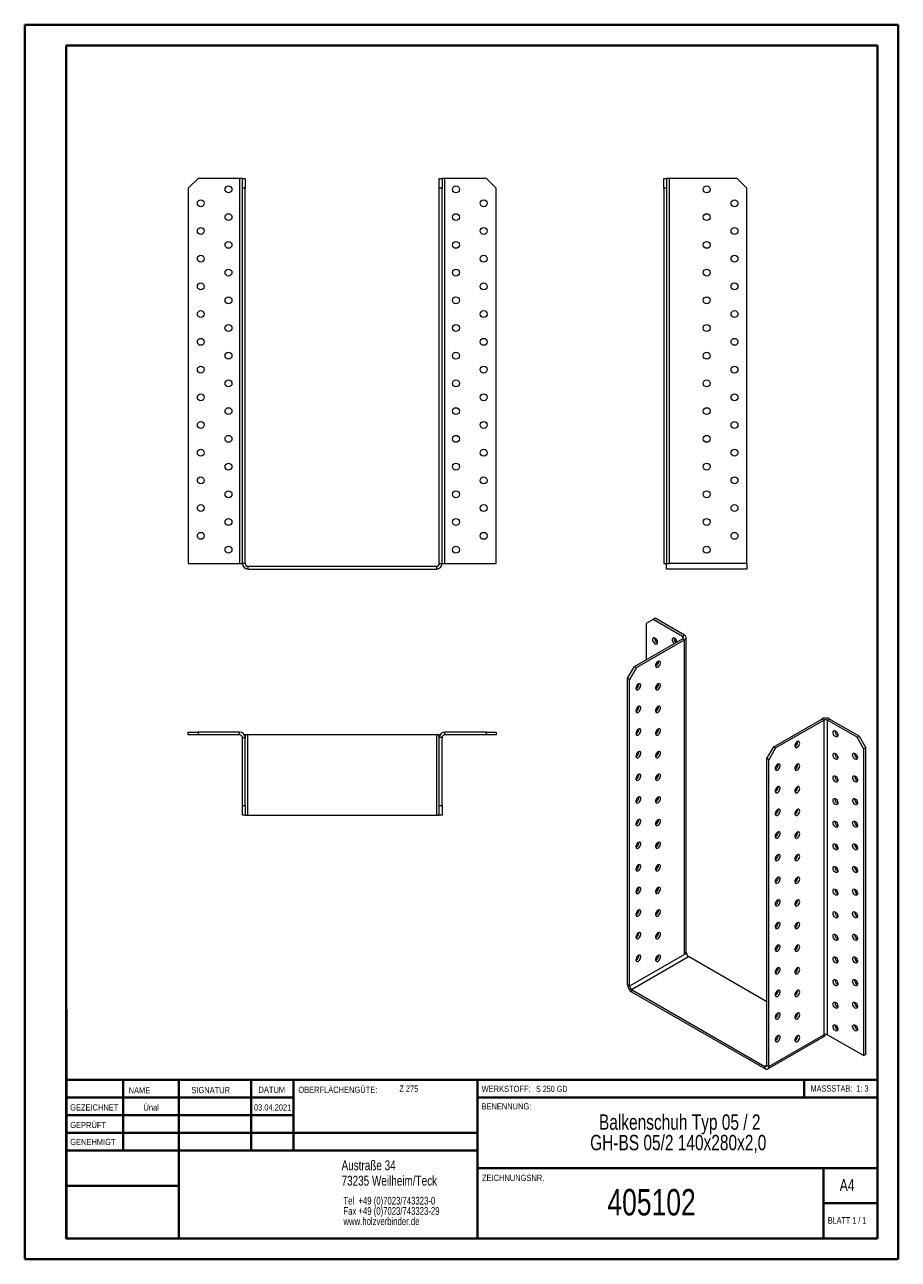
# Model space of a CAD drawing. Header units: millimetres. Extents: x 0 to 210, y 0 to 297.
import ezdxf

# ---------------------------------------------------------------- set-up
doc = ezdxf.new("R2010")
doc.units = ezdxf.units.MM
doc.styles.add('SLDTEXTSTYLE0', font='TXT', dxfattribs={"width": 0.75})
doc.styles.add('SLDTEXTSTYLE1', font='TXT', dxfattribs={"width": 0.681818})
doc.styles.add('SLDTEXTSTYLE2', font='TXT', dxfattribs={"width": 0.7})
doc.styles.add('SLDTEXTSTYLE3', font='TXT', dxfattribs={"width": 0.6875})

# ---------------------------------------------------------------- blocks, each defined once
blk = doc.blocks.new('SW_NOTE_0')
at = {"color": 0, "linetype": 'Continuous', "lineweight": 0, "char_height": 1.8521, "attachment_point": 1, "style": 'SLDTEXTSTYLE0'}
for s, insert in [('Tel  +49 (0)7023/743323-0', (0, 2.39)), ('Fax +49 (0)7023/743323-29', (0, -0.08)), ('www.holzverbinder.de', (0, -2.55))]:
    blk.add_mtext(s, dxfattribs=dict(at, insert=insert))
blk = doc.blocks.new('SW_NOTE_1')
at = {"color": 0, "linetype": 'Continuous', "lineweight": 0, "char_height": 3.7042, "attachment_point": 2, "style": 'SLDTEXTSTYLE0'}
for s, insert in [('Balkenschuh Typ 05 / 2', (26.74, 4.77)), ('GH-BS 05/2 140x280x2,0', (26.38, -0.16))]:
    blk.add_mtext(s, dxfattribs=dict(at, insert=insert))

msp = doc.modelspace()

# ---------------------------------------------------------------- linework, layer by layer
at = {"color": 7, "linetype": 'Continuous', "lineweight": 40}
for p, q in [((0.08, 0.21), (0.08, 297.21)), ((0.08, 297.21), (210.08, 297.21)), ((210.08, 0.21), (210.08, 297.21)), ((210.08, 292.21), (210.08, 297.21)), ((10.08, 292.21), (205.08, 292.21)), ((10.08, 5.21), (10.08, 292.21)), ((205.08, 5.21), (205.08, 292.21)), ((10.11, 60.37), (10.11, 5.12)), ((205.08, 43.37), (10.11, 43.37)), ((23.71, 43.37), (23.71, 26.37)), ((37.1, 43.37), (37.1, 5.12)), ((54.51, 43.37), (54.51, 26.37)), ((64.71, 26.37), (64.71, 43.37)), ((108.91, 43.37), (108.91, 5.12)), ((187.47, 39.12), (187.47, 43.37)), ((64.71, 39.1), (10.11, 39.1)), ((205.08, 39.12), (108.91, 39.12)), ((64.71, 34.87), (10.11, 34.87)), ((108.91, 30.62), (10.11, 30.62)), ((108.91, 26.37), (10.11, 26.37)), ((108.91, 22.12), (205.08, 22.12)), ((192.08, 5.21), (192.08, 22.21)), ((37.1, 17.87), (10.11, 17.87)), ((10.11, 13.71), (10.08, 13.71)), ((205.08, 13.71), (192.08, 13.71)), ((10.11, 9.46), (10.08, 9.46)), ((10.08, 5.21), (205.08, 5.21)), ((205.08, 5.21), (180.99, 5.21)), ((0.08, 0.21), (210.08, 0.21))]:
    msp.add_line(p, q, dxfattribs=at)
at = {"color": 7, "linetype": 'Continuous', "lineweight": 15}
for p, q in [((41.74, 260.25), (39.41, 257.92)), ((51.74, 260.25), (41.74, 260.25)), ((51.74, 260.25), (51.74, 167.59)), ((52.41, 260.25), (51.74, 260.25)), ((52.41, 260.25), (53.07, 260.25)), ((52.41, 257.92), (52.41, 260.25)), ((53.07, 260.25), (53.07, 257.92)), ((99.74, 260.25), (100.41, 260.25)), ((99.74, 257.92), (99.74, 260.25)), ((100.41, 260.25), (100.41, 257.92)), ((101.07, 260.25), (100.41, 260.25)), ((101.07, 167.59), (101.07, 260.25)), ((111.07, 260.25), (101.07, 260.25)), ((113.41, 257.92), (111.07, 260.25)), ((153.71, 260.25), (154.37, 260.25)), ((153.71, 257.92), (153.71, 260.25)), ((154.37, 260.25), (154.37, 257.92)), ((155.04, 260.25), (154.37, 260.25)), ((155.04, 167.59), (155.04, 260.25)), ((171.37, 260.25), (155.04, 260.25)), ((173.71, 257.92), (171.37, 260.25)), ((39.41, 257.92), (39.41, 167.59)), ((52.41, 167.59), (52.41, 257.92)), ((53.07, 257.92), (52.41, 257.92)), ((53.07, 167.59), (53.07, 257.92)), ((100.41, 257.92), (99.74, 257.92)), ((99.74, 167.59), (99.74, 257.92)), ((100.41, 167.59), (100.41, 257.92)), ((113.41, 167.59), (113.41, 257.92)), ((154.37, 257.92), (153.71, 257.92)), ((153.71, 257.92), (153.71, 167.59)), ((154.37, 257.92), (154.37, 167.59)), ((173.71, 167.59), (173.71, 257.92)), ((39.41, 167.59), (51.74, 167.59)), ((51.74, 167.59), (52.41, 167.59)), ((53.07, 167.59), (52.41, 167.59)), ((53.74, 166.92), (53.74, 166.25)), ((53.74, 166.92), (99.07, 166.92)), ((99.07, 166.92), (99.07, 166.25)), ((99.74, 167.59), (100.41, 167.59)), ((100.41, 167.59), (101.07, 167.59)), ((101.07, 167.59), (113.41, 167.59)), ((153.71, 167.59), (154.37, 167.59)), ((154.37, 167.59), (155.04, 167.59)), ((154.37, 166.25), (154.37, 167.59)), ((173.71, 167.59), (155.04, 167.59)), ((173.71, 167.59), (173.71, 166.25)), ((53.74, 166.25), (99.07, 166.25)), ((173.71, 166.25), (154.37, 166.25)), ((151.14, 154.13), (149.49, 153.18)), ((149.49, 153.18), (149.49, 144.47)), ((151.61, 154.41), (151.14, 154.13)), ((158.21, 150.05), (151.14, 154.13)), ((158.68, 150.32), (151.61, 154.41)), ((146.66, 142.84), (158.21, 149.51)), ((147.13, 142.57), (158.68, 149.23)), ((158.21, 150.05), (158.68, 150.32)), ((158.21, 150.05), (158.21, 149.51)), ((158.21, 149.51), (158.68, 149.23)), ((158.68, 73.57), (158.68, 149.23)), ((159.07, 74.11), (159.07, 149.78)), ((145.01, 139.98), (146.66, 142.84)), ((147.13, 142.57), (145.48, 139.71)), ((146.66, 142.84), (147.13, 142.57)), ((145.48, 139.71), (145.01, 139.98)), ((145.01, 66.22), (145.01, 139.98)), ((145.48, 65.95), (145.48, 139.71)), ((180.13, 123.52), (191.68, 130.19)), ((180.6, 123.25), (192.15, 129.91)), ((192.15, 129.91), (191.68, 130.19)), ((192.15, 129.91), (192.15, 54.25)), ((193.09, 129.91), (193.57, 130.19)), ((193.09, 54.25), (193.09, 129.91)), ((200.17, 125.83), (193.09, 129.91)), ((200.64, 126.1), (193.57, 130.19)), ((39.41, 126.37), (39.41, 127.04)), ((39.41, 127.04), (41.74, 127.04)), ((41.74, 126.37), (39.41, 126.37)), ((41.74, 127.04), (41.74, 126.37)), ((51.74, 127.04), (41.74, 127.04)), ((51.74, 126.37), (41.74, 126.37)), ((51.74, 126.37), (51.74, 127.04)), ((52.41, 125.71), (53.07, 125.71)), ((52.41, 109.37), (52.41, 125.71)), ((53.07, 126.37), (52.89, 126.37)), ((53.07, 126.37), (53.07, 125.71)), ((53.74, 126.37), (53.07, 126.37)), ((53.07, 109.37), (53.07, 125.71)), ((53.74, 107.04), (53.74, 126.37)), ((99.07, 126.37), (53.74, 126.37)), ((99.74, 126.37), (99.07, 126.37)), ((99.07, 126.37), (99.07, 107.04)), ((99.74, 126.37), (99.92, 126.37)), ((99.74, 125.71), (99.74, 126.37)), ((100.41, 125.71), (99.74, 125.71)), ((99.74, 109.37), (99.74, 125.71)), ((100.41, 109.37), (100.41, 125.71)), ((101.07, 126.37), (101.07, 127.04)), ((111.07, 127.04), (101.07, 127.04)), ((111.07, 126.37), (101.07, 126.37)), ((111.07, 126.37), (111.07, 127.04)), ((111.07, 127.04), (113.41, 127.04)), ((113.41, 126.37), (111.07, 126.37)), ((113.41, 127.04), (113.41, 126.37)), ((194.86, 127.26), (194.87, 127.38)), ((200.17, 125.83), (200.64, 126.1)), ((201.82, 122.97), (200.17, 125.83)), ((200.64, 126.1), (202.29, 123.25)), ((178.48, 120.66), (180.13, 123.52)), ((180.6, 123.25), (178.95, 120.39)), ((180.13, 123.52), (180.6, 123.25)), ((194.86, 121.82), (194.87, 121.93)), ((199.58, 121.82), (199.59, 121.94)), ((202.29, 123.25), (201.82, 122.97)), ((201.82, 49.21), (201.82, 122.97)), ((202.29, 49.48), (202.29, 123.25)), ((178.95, 120.39), (178.48, 120.66)), ((178.48, 46.9), (178.48, 120.66)), ((178.95, 46.63), (178.95, 120.39)), ((194.86, 116.37), (194.87, 116.49)), ((199.58, 116.37), (199.59, 116.49)), ((194.86, 110.93), (194.87, 111.05)), ((199.58, 110.93), (199.59, 111.05)), ((52.41, 109.37), (53.07, 109.37)), ((52.41, 107.04), (52.41, 109.37)), ((53.07, 107.04), (52.41, 107.04)), ((53.07, 109.37), (53.07, 107.04)), ((53.07, 107.04), (53.74, 107.04)), ((53.74, 107.04), (99.07, 107.04)), ((99.07, 107.04), (99.74, 107.04)), ((99.74, 109.37), (100.41, 109.37)), ((99.74, 107.04), (99.74, 109.37)), ((100.41, 107.04), (99.74, 107.04)), ((100.41, 109.37), (100.41, 107.04)), ((194.86, 105.48), (194.87, 105.6)), ((199.58, 105.49), (199.59, 105.6)), ((194.86, 100.04), (194.87, 100.16)), ((199.58, 100.04), (199.59, 100.16)), ((194.86, 94.6), (194.87, 94.72)), ((199.58, 94.6), (199.59, 94.72)), ((194.86, 89.15), (194.87, 89.27)), ((199.58, 89.15), (199.59, 89.27)), ((194.86, 83.71), (194.87, 83.83)), ((199.58, 83.71), (199.59, 83.83)), ((151.8, 78.09), (152.13, 77.9)), ((194.86, 78.27), (194.87, 78.39)), ((199.58, 78.27), (199.59, 78.39)), ((158.68, 73.57), (145.48, 65.95)), ((145.95, 65.13), (159.63, 73.02)), ((159.15, 73.84), (158.68, 73.57)), ((159.15, 73.84), (159.03, 73.91)), ((178.48, 62.14), (159.63, 73.02)), ((194.86, 72.82), (194.87, 72.94)), ((199.58, 72.82), (199.59, 72.94)), ((145.48, 65.95), (145.01, 66.22)), ((194.86, 67.38), (194.87, 67.5)), ((199.58, 67.38), (199.59, 67.5)), ((145.95, 65.13), (178.01, 46.63)), ((145.95, 65.13), (145.95, 64.59)), ((145.95, 64.59), (178.01, 46.08)), ((194.86, 61.94), (194.87, 62.06)), ((199.58, 61.94), (199.59, 62.06)), ((194.86, 56.49), (194.87, 56.61)), ((199.58, 56.49), (199.59, 56.61)), ((178.68, 46.02), (192.35, 53.91)), ((178.95, 46.63), (192.15, 54.25)), ((193.09, 54.25), (201.82, 49.21)), ((202.29, 49.48), (201.82, 49.21)), ((178.48, 46.9), (178.01, 46.63)), ((178.01, 46.63), (178.01, 46.08)), ((178.48, 46.9), (178.95, 46.63))]:
    msp.add_line(p, q, dxfattribs=at)
at = {"color": 7, "linetype": 'Continuous', "lineweight": 0}
for p, q in [((64.71, 39.12), (10.11, 39.12)), ((23.71, 5.21), (23.71, 5.12)), ((54.51, 5.21), (54.51, 5.12))]:
    msp.add_line(p, q, dxfattribs=at)
at = {"color": 7, "linetype": 'Continuous', "lineweight": 15, "flags": 128}
for points in [[(152.2, 148.62), (152.17, 148.86), (152.08, 149.11), (151.93, 149.35), (151.76, 149.54), (151.56, 149.67), (151.37, 149.72), (151.21, 149.69), (151.09, 149.58), (151.03, 149.41), (151.03, 149.19), (151.09, 148.94), (151.21, 148.69), (151.37, 148.48), (151.56, 148.31), (151.76, 148.22), (151.93, 148.21), (152.08, 148.28), (152.17, 148.42), (152.2, 148.62)], [(156.9, 148.75), (156.88, 148.86), (156.79, 149.11), (156.65, 149.35), (156.47, 149.54), (156.28, 149.67), (156.09, 149.72), (155.93, 149.69), (155.81, 149.59), (155.74, 149.41), (155.74, 149.19), (155.81, 148.94), (155.93, 148.69), (156.09, 148.48), (156.22, 148.36)], [(152.32, 144.06), (152.13, 143.92), (151.96, 143.71), (151.83, 143.47), (151.75, 143.22), (151.73, 142.99), (151.78, 142.8), (151.88, 142.67), (152.04, 142.62), (152.22, 142.66), (152.42, 142.77), (152.6, 142.95), (152.75, 143.17), (152.86, 143.42), (152.91, 143.67), (152.89, 143.88), (152.81, 144.04), (152.68, 144.13), (152.51, 144.14), (152.32, 144.06)], [(147.6, 138.62), (147.41, 138.47), (147.24, 138.27), (147.11, 138.03), (147.03, 137.78), (147.02, 137.55), (147.06, 137.36), (147.17, 137.23), (147.32, 137.18), (147.51, 137.21), (147.7, 137.33), (147.88, 137.5), (148.04, 137.73), (148.14, 137.98), (148.19, 138.22), (148.18, 138.44), (148.1, 138.6), (147.97, 138.69), (147.8, 138.69), (147.6, 138.62)], [(152.32, 138.62), (152.13, 138.47), (151.96, 138.27), (151.83, 138.03), (151.75, 137.78), (151.73, 137.54), (151.78, 137.35), (151.88, 137.23), (152.04, 137.18), (152.22, 137.21), (152.42, 137.32), (152.6, 137.5), (152.75, 137.73), (152.86, 137.98), (152.91, 138.22), (152.89, 138.44), (152.81, 138.6), (152.68, 138.69), (152.51, 138.69), (152.32, 138.62)], [(147.6, 133.18), (147.41, 133.03), (147.24, 132.82), (147.11, 132.58), (147.03, 132.33), (147.02, 132.1), (147.06, 131.91), (147.17, 131.79), (147.32, 131.74), (147.51, 131.77), (147.7, 131.88), (147.88, 132.06), (148.04, 132.29), (148.14, 132.53), (148.19, 132.78), (148.18, 132.99), (148.1, 133.15), (147.97, 133.24), (147.8, 133.25), (147.6, 133.18)], [(152.32, 133.18), (152.13, 133.03), (151.96, 132.82), (151.83, 132.58), (151.75, 132.33), (151.73, 132.1), (151.78, 131.91), (151.88, 131.79), (152.04, 131.74), (152.22, 131.77), (152.42, 131.88), (152.6, 132.06), (152.75, 132.29), (152.86, 132.53), (152.91, 132.78), (152.89, 132.99), (152.81, 133.15), (152.68, 133.24), (152.51, 133.25), (152.32, 133.18)], [(147.6, 127.73), (147.41, 127.59), (147.24, 127.38), (147.11, 127.14), (147.03, 126.89), (147.02, 126.66), (147.06, 126.47), (147.17, 126.34), (147.32, 126.29), (147.51, 126.33), (147.7, 126.44), (147.88, 126.62), (148.04, 126.84), (148.14, 127.09), (148.19, 127.34), (148.18, 127.55), (148.1, 127.71), (147.97, 127.8), (147.8, 127.81), (147.6, 127.73)], [(152.32, 127.73), (152.13, 127.59), (151.96, 127.38), (151.83, 127.14), (151.75, 126.89), (151.73, 126.66), (151.78, 126.47), (151.88, 126.34), (152.04, 126.29), (152.22, 126.33), (152.42, 126.44), (152.6, 126.62), (152.75, 126.84), (152.86, 127.09), (152.91, 127.34), (152.89, 127.55), (152.81, 127.71), (152.68, 127.8), (152.51, 127.81), (152.32, 127.73)], [(185.79, 124.74), (185.6, 124.59), (185.43, 124.39), (185.29, 124.15), (185.22, 123.9), (185.2, 123.67), (185.25, 123.48), (185.35, 123.35), (185.51, 123.3), (185.69, 123.33), (185.89, 123.45), (186.07, 123.63), (186.22, 123.85), (186.33, 124.1), (186.38, 124.34), (186.36, 124.56), (186.28, 124.72), (186.15, 124.81), (185.98, 124.82), (185.79, 124.74)], [(194.39, 126.99), (194.42, 127.19), (194.52, 127.33), (194.66, 127.4), (194.84, 127.39), (195.03, 127.3), (195.22, 127.13), (195.38, 126.92), (195.5, 126.67), (195.56, 126.42), (195.56, 126.2), (195.5, 126.02), (195.38, 125.92), (195.22, 125.89), (195.03, 125.94), (194.84, 126.07), (194.66, 126.26), (194.52, 126.5), (194.42, 126.75), (194.39, 126.99)], [(147.6, 122.29), (147.41, 122.14), (147.24, 121.94), (147.11, 121.7), (147.03, 121.45), (147.02, 121.21), (147.06, 121.02), (147.17, 120.9), (147.32, 120.85), (147.51, 120.88), (147.7, 120.99), (147.88, 121.17), (148.04, 121.4), (148.14, 121.65), (148.19, 121.89), (148.18, 122.11), (148.1, 122.27), (147.97, 122.36), (147.8, 122.36), (147.6, 122.29)], [(152.32, 122.29), (152.13, 122.14), (151.96, 121.94), (151.83, 121.7), (151.75, 121.45), (151.73, 121.21), (151.78, 121.02), (151.88, 120.9), (152.04, 120.85), (152.22, 120.88), (152.42, 120.99), (152.6, 121.17), (152.75, 121.4), (152.86, 121.65), (152.91, 121.89), (152.89, 122.11), (152.81, 122.27), (152.68, 122.35), (152.51, 122.36), (152.32, 122.29)], [(194.39, 121.54), (194.42, 121.75), (194.52, 121.89), (194.66, 121.96), (194.84, 121.95), (195.03, 121.85), (195.22, 121.69), (195.38, 121.47), (195.5, 121.23), (195.56, 120.98), (195.56, 120.76), (195.5, 120.58), (195.38, 120.47), (195.22, 120.44), (195.03, 120.5), (194.84, 120.63), (194.66, 120.82), (194.52, 121.05), (194.42, 121.3), (194.39, 121.54)], [(199.11, 121.54), (199.14, 121.75), (199.23, 121.89), (199.37, 121.96), (199.55, 121.95), (199.74, 121.85), (199.93, 121.69), (200.09, 121.47), (200.21, 121.23), (200.28, 120.98), (200.28, 120.76), (200.21, 120.58), (200.09, 120.47), (199.93, 120.44), (199.74, 120.5), (199.55, 120.63), (199.37, 120.82), (199.23, 121.05), (199.14, 121.3), (199.11, 121.54)], [(181.07, 119.3), (180.88, 119.15), (180.71, 118.95), (180.58, 118.71), (180.5, 118.46), (180.49, 118.22), (180.53, 118.03), (180.64, 117.91), (180.79, 117.86), (180.98, 117.89), (181.17, 118), (181.35, 118.18), (181.51, 118.41), (181.61, 118.66), (181.66, 118.9), (181.65, 119.12), (181.57, 119.28), (181.44, 119.36), (181.27, 119.37), (181.07, 119.3)], [(185.79, 119.3), (185.6, 119.15), (185.43, 118.95), (185.29, 118.71), (185.22, 118.46), (185.2, 118.22), (185.25, 118.03), (185.35, 117.91), (185.51, 117.86), (185.69, 117.89), (185.89, 118), (186.07, 118.18), (186.22, 118.41), (186.33, 118.66), (186.38, 118.9), (186.36, 119.11), (186.28, 119.28), (186.15, 119.36), (185.98, 119.37), (185.79, 119.3)], [(147.6, 116.85), (147.41, 116.7), (147.24, 116.49), (147.11, 116.25), (147.03, 116), (147.02, 115.77), (147.06, 115.58), (147.17, 115.45), (147.32, 115.41), (147.51, 115.44), (147.7, 115.55), (147.88, 115.73), (148.04, 115.96), (148.14, 116.2), (148.19, 116.45), (148.18, 116.66), (148.1, 116.82), (147.97, 116.91), (147.8, 116.92), (147.6, 116.85)], [(152.32, 116.85), (152.13, 116.7), (151.96, 116.49), (151.83, 116.25), (151.75, 116), (151.73, 115.77), (151.78, 115.58), (151.88, 115.45), (152.04, 115.41), (152.22, 115.44), (152.42, 115.55), (152.6, 115.73), (152.75, 115.95), (152.86, 116.2), (152.91, 116.45), (152.89, 116.66), (152.81, 116.82), (152.68, 116.91), (152.51, 116.92), (152.32, 116.85)], [(194.39, 116.1), (194.42, 116.3), (194.52, 116.45), (194.66, 116.52), (194.84, 116.5), (195.03, 116.41), (195.22, 116.25), (195.38, 116.03), (195.5, 115.78), (195.56, 115.54), (195.56, 115.31), (195.5, 115.14), (195.38, 115.03), (195.22, 115), (195.03, 115.05), (194.84, 115.18), (194.66, 115.38), (194.52, 115.61), (194.42, 115.86), (194.39, 116.1)], [(199.11, 116.1), (199.14, 116.3), (199.23, 116.45), (199.37, 116.52), (199.55, 116.5), (199.74, 116.41), (199.93, 116.25), (200.09, 116.03), (200.21, 115.78), (200.28, 115.54), (200.28, 115.31), (200.21, 115.14), (200.09, 115.03), (199.93, 115), (199.74, 115.05), (199.55, 115.18), (199.37, 115.38), (199.23, 115.61), (199.14, 115.86), (199.11, 116.1)], [(181.07, 113.86), (180.88, 113.71), (180.71, 113.5), (180.58, 113.26), (180.5, 113.01), (180.49, 112.78), (180.53, 112.59), (180.64, 112.46), (180.79, 112.41), (180.98, 112.45), (181.17, 112.56), (181.35, 112.74), (181.51, 112.96), (181.61, 113.21), (181.66, 113.46), (181.65, 113.67), (181.57, 113.83), (181.44, 113.92), (181.27, 113.93), (181.07, 113.86)], [(185.79, 113.85), (185.6, 113.71), (185.43, 113.5), (185.29, 113.26), (185.22, 113.01), (185.2, 112.78), (185.25, 112.59), (185.35, 112.46), (185.51, 112.41), (185.69, 112.45), (185.89, 112.56), (186.07, 112.74), (186.22, 112.96), (186.33, 113.21), (186.38, 113.46), (186.36, 113.67), (186.28, 113.83), (186.15, 113.92), (185.98, 113.93), (185.79, 113.85)], [(147.6, 111.4), (147.41, 111.26), (147.24, 111.05), (147.11, 110.81), (147.03, 110.56), (147.02, 110.33), (147.06, 110.14), (147.17, 110.01), (147.32, 109.96), (147.51, 110), (147.7, 110.11), (147.88, 110.29), (148.04, 110.51), (148.14, 110.76), (148.19, 111.01), (148.18, 111.22), (148.1, 111.38), (147.97, 111.47), (147.8, 111.48), (147.6, 111.4)], [(152.32, 111.4), (152.13, 111.25), (151.96, 111.05), (151.83, 110.81), (151.75, 110.56), (151.73, 110.33), (151.78, 110.14), (151.88, 110.01), (152.04, 109.96), (152.22, 109.99), (152.42, 110.11), (152.6, 110.29), (152.75, 110.51), (152.86, 110.76), (152.91, 111), (152.89, 111.22), (152.81, 111.38), (152.68, 111.47), (152.51, 111.48), (152.32, 111.4)], [(194.39, 110.66), (194.42, 110.86), (194.52, 111), (194.66, 111.07), (194.84, 111.06), (195.03, 110.97), (195.22, 110.8), (195.38, 110.59), (195.5, 110.34), (195.56, 110.09), (195.56, 109.87), (195.5, 109.69), (195.38, 109.59), (195.22, 109.56), (195.03, 109.61), (194.84, 109.74), (194.66, 109.93), (194.52, 110.17), (194.42, 110.42), (194.39, 110.66)], [(199.11, 110.66), (199.14, 110.86), (199.23, 111), (199.37, 111.07), (199.55, 111.06), (199.74, 110.97), (199.93, 110.8), (200.09, 110.59), (200.21, 110.34), (200.28, 110.09), (200.28, 109.87), (200.21, 109.69), (200.09, 109.59), (199.93, 109.56), (199.74, 109.61), (199.55, 109.74), (199.37, 109.93), (199.23, 110.17), (199.14, 110.42), (199.11, 110.66)], [(181.07, 108.41), (180.88, 108.26), (180.71, 108.06), (180.58, 107.82), (180.5, 107.57), (180.49, 107.34), (180.53, 107.15), (180.64, 107.02), (180.79, 106.97), (180.98, 107), (181.17, 107.12), (181.35, 107.29), (181.51, 107.52), (181.61, 107.77), (181.66, 108.01), (181.65, 108.23), (181.57, 108.39), (181.44, 108.48), (181.27, 108.49), (181.07, 108.41)], [(185.79, 108.41), (185.6, 108.26), (185.43, 108.06), (185.29, 107.82), (185.22, 107.57), (185.2, 107.34), (185.25, 107.15), (185.35, 107.02), (185.51, 106.97), (185.69, 107), (185.89, 107.12), (186.07, 107.29), (186.22, 107.52), (186.33, 107.77), (186.38, 108.01), (186.36, 108.23), (186.28, 108.39), (186.15, 108.48), (185.98, 108.48), (185.79, 108.41)], [(147.6, 105.96), (147.41, 105.81), (147.24, 105.61), (147.11, 105.37), (147.03, 105.12), (147.02, 104.88), (147.06, 104.69), (147.17, 104.57), (147.32, 104.52), (147.51, 104.55), (147.7, 104.66), (147.88, 104.84), (148.04, 105.07), (148.14, 105.32), (148.19, 105.56), (148.18, 105.78), (148.1, 105.94), (147.97, 106.02), (147.8, 106.03), (147.6, 105.96)], [(152.32, 105.96), (152.13, 105.81), (151.96, 105.61), (151.83, 105.37), (151.75, 105.12), (151.73, 104.88), (151.78, 104.69), (151.88, 104.57), (152.04, 104.52), (152.22, 104.55), (152.42, 104.66), (152.6, 104.84), (152.75, 105.07), (152.86, 105.32), (152.91, 105.56), (152.89, 105.77), (152.81, 105.94), (152.68, 106.02), (152.51, 106.03), (152.32, 105.96)], [(194.39, 105.21), (194.42, 105.42), (194.52, 105.56), (194.66, 105.63), (194.84, 105.62), (195.03, 105.52), (195.22, 105.36), (195.38, 105.14), (195.5, 104.9), (195.56, 104.65), (195.56, 104.43), (195.5, 104.25), (195.38, 104.14), (195.22, 104.11), (195.03, 104.17), (194.84, 104.3), (194.66, 104.49), (194.52, 104.72), (194.42, 104.97), (194.39, 105.21)], [(199.11, 105.21), (199.14, 105.42), (199.23, 105.56), (199.37, 105.63), (199.55, 105.62), (199.74, 105.52), (199.93, 105.36), (200.09, 105.14), (200.21, 104.9), (200.28, 104.65), (200.28, 104.43), (200.21, 104.25), (200.09, 104.14), (199.93, 104.11), (199.74, 104.17), (199.55, 104.3), (199.37, 104.49), (199.23, 104.72), (199.14, 104.97), (199.11, 105.21)], [(181.07, 102.97), (180.88, 102.82), (180.71, 102.62), (180.58, 102.38), (180.5, 102.13), (180.49, 101.89), (180.53, 101.7), (180.64, 101.58), (180.79, 101.53), (180.98, 101.56), (181.17, 101.67), (181.35, 101.85), (181.51, 102.08), (181.61, 102.33), (181.66, 102.57), (181.65, 102.78), (181.57, 102.94), (181.44, 103.03), (181.27, 103.04), (181.07, 102.97)], [(185.79, 102.97), (185.6, 102.82), (185.43, 102.62), (185.29, 102.37), (185.22, 102.12), (185.2, 101.89), (185.25, 101.7), (185.35, 101.58), (185.51, 101.53), (185.69, 101.56), (185.89, 101.67), (186.07, 101.85), (186.22, 102.08), (186.33, 102.33), (186.38, 102.57), (186.36, 102.78), (186.28, 102.94), (186.15, 103.03), (185.98, 103.04), (185.79, 102.97)], [(147.6, 100.52), (147.41, 100.37), (147.24, 100.16), (147.11, 99.92), (147.03, 99.67), (147.02, 99.44), (147.06, 99.25), (147.17, 99.12), (147.32, 99.07), (147.51, 99.11), (147.7, 99.22), (147.88, 99.4), (148.04, 99.62), (148.14, 99.87), (148.19, 100.12), (148.18, 100.33), (148.1, 100.49), (147.97, 100.58), (147.8, 100.59), (147.6, 100.52)], [(152.32, 100.52), (152.13, 100.37), (151.96, 100.16), (151.83, 99.92), (151.75, 99.67), (151.73, 99.44), (151.78, 99.25), (151.88, 99.12), (152.04, 99.07), (152.22, 99.11), (152.42, 99.22), (152.6, 99.4), (152.75, 99.62), (152.86, 99.87), (152.91, 100.12), (152.89, 100.33), (152.81, 100.49), (152.68, 100.58), (152.51, 100.59), (152.32, 100.52)], [(194.39, 99.77), (194.42, 99.97), (194.52, 100.12), (194.66, 100.18), (194.84, 100.17), (195.03, 100.08), (195.22, 99.92), (195.38, 99.7), (195.5, 99.45), (195.56, 99.21), (195.56, 98.98), (195.5, 98.81), (195.38, 98.7), (195.22, 98.67), (195.03, 98.72), (194.84, 98.85), (194.66, 99.05), (194.52, 99.28), (194.42, 99.53), (194.39, 99.77)], [(199.11, 99.77), (199.14, 99.97), (199.23, 100.12), (199.37, 100.19), (199.55, 100.17), (199.74, 100.08), (199.93, 99.92), (200.09, 99.7), (200.21, 99.45), (200.28, 99.21), (200.28, 98.98), (200.21, 98.81), (200.09, 98.7), (199.93, 98.67), (199.74, 98.72), (199.55, 98.85), (199.37, 99.05), (199.23, 99.28), (199.14, 99.53), (199.11, 99.77)], [(147.6, 95.07), (147.41, 94.92), (147.24, 94.72), (147.11, 94.48), (147.03, 94.23), (147.02, 94), (147.06, 93.81), (147.17, 93.68), (147.32, 93.63), (147.51, 93.66), (147.7, 93.78), (147.88, 93.95), (148.04, 94.18), (148.14, 94.43), (148.19, 94.67), (148.18, 94.89), (148.1, 95.05), (147.97, 95.14), (147.8, 95.15), (147.6, 95.07)], [(152.32, 95.07), (152.13, 94.92), (151.96, 94.72), (151.83, 94.48), (151.75, 94.23), (151.73, 94), (151.78, 93.81), (151.88, 93.68), (152.04, 93.63), (152.22, 93.66), (152.42, 93.78), (152.6, 93.95), (152.75, 94.18), (152.86, 94.43), (152.91, 94.67), (152.89, 94.89), (152.81, 95.05), (152.68, 95.14), (152.51, 95.15), (152.32, 95.07)], [(181.07, 97.52), (180.88, 97.38), (180.71, 97.17), (180.58, 96.93), (180.5, 96.68), (180.49, 96.45), (180.53, 96.26), (180.64, 96.13), (180.79, 96.08), (180.98, 96.12), (181.17, 96.23), (181.35, 96.41), (181.51, 96.63), (181.61, 96.88), (181.66, 97.13), (181.65, 97.34), (181.57, 97.5), (181.44, 97.59), (181.27, 97.6), (181.07, 97.52)], [(185.79, 97.52), (185.6, 97.38), (185.43, 97.17), (185.29, 96.93), (185.22, 96.68), (185.2, 96.45), (185.25, 96.26), (185.35, 96.13), (185.51, 96.08), (185.69, 96.12), (185.89, 96.23), (186.07, 96.41), (186.22, 96.63), (186.33, 96.88), (186.38, 97.13), (186.36, 97.34), (186.28, 97.5), (186.15, 97.59), (185.98, 97.6), (185.79, 97.52)], [(181.07, 92.08), (180.88, 91.93), (180.71, 91.73), (180.58, 91.49), (180.5, 91.24), (180.49, 91.01), (180.53, 90.82), (180.64, 90.69), (180.79, 90.64), (180.98, 90.67), (181.17, 90.79), (181.35, 90.96), (181.51, 91.19), (181.61, 91.44), (181.66, 91.68), (181.65, 91.9), (181.57, 92.06), (181.44, 92.15), (181.27, 92.15), (181.07, 92.08)], [(185.79, 92.08), (185.6, 91.93), (185.43, 91.73), (185.29, 91.49), (185.22, 91.24), (185.2, 91), (185.25, 90.82), (185.35, 90.69), (185.51, 90.64), (185.69, 90.67), (185.89, 90.78), (186.07, 90.96), (186.22, 91.19), (186.33, 91.44), (186.38, 91.68), (186.36, 91.9), (186.28, 92.06), (186.15, 92.15), (185.98, 92.15), (185.79, 92.08)], [(194.39, 94.33), (194.42, 94.53), (194.52, 94.67), (194.66, 94.74), (194.84, 94.73), (195.03, 94.64), (195.22, 94.47), (195.38, 94.26), (195.5, 94.01), (195.56, 93.76), (195.56, 93.54), (195.5, 93.36), (195.38, 93.25), (195.22, 93.23), (195.03, 93.28), (194.84, 93.41), (194.66, 93.6), (194.52, 93.84), (194.42, 94.09), (194.39, 94.33)], [(199.11, 94.33), (199.14, 94.53), (199.23, 94.67), (199.37, 94.74), (199.55, 94.73), (199.74, 94.64), (199.93, 94.47), (200.09, 94.26), (200.21, 94.01), (200.28, 93.76), (200.28, 93.54), (200.21, 93.36), (200.09, 93.25), (199.93, 93.23), (199.74, 93.28), (199.55, 93.41), (199.37, 93.6), (199.23, 93.84), (199.14, 94.09), (199.11, 94.33)], [(147.6, 89.63), (147.41, 89.48), (147.24, 89.28), (147.11, 89.04), (147.03, 88.79), (147.02, 88.55), (147.06, 88.36), (147.17, 88.24), (147.32, 88.19), (147.51, 88.22), (147.7, 88.33), (147.88, 88.51), (148.04, 88.74), (148.14, 88.99), (148.19, 89.23), (148.18, 89.44), (148.1, 89.6), (147.97, 89.69), (147.8, 89.7), (147.6, 89.63)], [(152.32, 89.63), (152.13, 89.48), (151.96, 89.28), (151.83, 89.03), (151.75, 88.78), (151.73, 88.55), (151.78, 88.36), (151.88, 88.24), (152.04, 88.19), (152.22, 88.22), (152.42, 88.33), (152.6, 88.51), (152.75, 88.74), (152.86, 88.99), (152.91, 89.23), (152.89, 89.44), (152.81, 89.6), (152.68, 89.69), (152.51, 89.7), (152.32, 89.63)], [(194.39, 88.88), (194.42, 89.08), (194.52, 89.23), (194.66, 89.3), (194.84, 89.28), (195.03, 89.19), (195.22, 89.03), (195.38, 88.81), (195.5, 88.57), (195.56, 88.32), (195.56, 88.09), (195.5, 87.92), (195.38, 87.81), (195.22, 87.78), (195.03, 87.84), (194.84, 87.97), (194.66, 88.16), (194.52, 88.39), (194.42, 88.64), (194.39, 88.88)], [(199.11, 88.88), (199.14, 89.08), (199.23, 89.23), (199.37, 89.3), (199.55, 89.29), (199.74, 89.19), (199.93, 89.03), (200.09, 88.81), (200.21, 88.57), (200.28, 88.32), (200.28, 88.09), (200.21, 87.92), (200.09, 87.81), (199.93, 87.78), (199.74, 87.84), (199.55, 87.97), (199.37, 88.16), (199.23, 88.39), (199.14, 88.64), (199.11, 88.88)], [(181.07, 86.64), (180.88, 86.49), (180.71, 86.28), (180.58, 86.04), (180.5, 85.79), (180.49, 85.56), (180.53, 85.37), (180.64, 85.25), (180.79, 85.2), (180.98, 85.23), (181.17, 85.34), (181.35, 85.52), (181.51, 85.75), (181.61, 86), (181.66, 86.24), (181.65, 86.45), (181.57, 86.61), (181.44, 86.7), (181.27, 86.71), (181.07, 86.64)], [(185.79, 86.64), (185.6, 86.49), (185.43, 86.28), (185.29, 86.04), (185.22, 85.79), (185.2, 85.56), (185.25, 85.37), (185.35, 85.25), (185.51, 85.2), (185.69, 85.23), (185.89, 85.34), (186.07, 85.52), (186.22, 85.75), (186.33, 85.99), (186.38, 86.24), (186.36, 86.45), (186.28, 86.61), (186.15, 86.7), (185.98, 86.71), (185.79, 86.64)], [(147.6, 84.18), (147.41, 84.04), (147.24, 83.83), (147.11, 83.59), (147.03, 83.34), (147.02, 83.11), (147.06, 82.92), (147.17, 82.79), (147.32, 82.74), (147.51, 82.78), (147.7, 82.89), (147.88, 83.07), (148.04, 83.29), (148.14, 83.54), (148.19, 83.79), (148.18, 84), (148.1, 84.16), (147.97, 84.25), (147.8, 84.26), (147.6, 84.18)], [(152.32, 84.18), (152.13, 84.04), (151.96, 83.83), (151.83, 83.59), (151.75, 83.34), (151.73, 83.11), (151.78, 82.92), (151.88, 82.79), (152.04, 82.74), (152.22, 82.78), (152.42, 82.89), (152.6, 83.07), (152.75, 83.29), (152.86, 83.54), (152.91, 83.79), (152.89, 84), (152.81, 84.16), (152.68, 84.25), (152.51, 84.26), (152.32, 84.18)], [(194.39, 83.44), (194.42, 83.64), (194.52, 83.78), (194.66, 83.85), (194.84, 83.84), (195.03, 83.75), (195.22, 83.58), (195.38, 83.37), (195.5, 83.12), (195.56, 82.87), (195.56, 82.65), (195.5, 82.48), (195.38, 82.37), (195.22, 82.34), (195.03, 82.39), (194.84, 82.52), (194.66, 82.71), (194.52, 82.95), (194.42, 83.2), (194.39, 83.44)], [(199.11, 83.44), (199.14, 83.64), (199.23, 83.79), (199.37, 83.85), (199.55, 83.84), (199.74, 83.75), (199.93, 83.59), (200.09, 83.37), (200.21, 83.12), (200.28, 82.88), (200.28, 82.65), (200.21, 82.48), (200.09, 82.37), (199.93, 82.34), (199.74, 82.39), (199.55, 82.52), (199.37, 82.72), (199.23, 82.95), (199.14, 83.2), (199.11, 83.44)], [(181.07, 81.19), (180.88, 81.05), (180.71, 80.84), (180.58, 80.6), (180.5, 80.35), (180.49, 80.12), (180.53, 79.93), (180.64, 79.8), (180.79, 79.75), (180.98, 79.79), (181.17, 79.9), (181.35, 80.08), (181.51, 80.3), (181.61, 80.55), (181.66, 80.8), (181.65, 81.01), (181.57, 81.17), (181.44, 81.26), (181.27, 81.27), (181.07, 81.19)], [(185.79, 81.19), (185.6, 81.05), (185.43, 80.84), (185.29, 80.6), (185.22, 80.35), (185.2, 80.12), (185.25, 79.93), (185.35, 79.8), (185.51, 79.75), (185.69, 79.79), (185.89, 79.9), (186.07, 80.08), (186.22, 80.3), (186.33, 80.55), (186.38, 80.8), (186.36, 81.01), (186.28, 81.17), (186.15, 81.26), (185.98, 81.27), (185.79, 81.19)], [(147.6, 78.74), (147.41, 78.59), (147.24, 78.39), (147.11, 78.15), (147.03, 77.9), (147.02, 77.67), (147.06, 77.48), (147.17, 77.35), (147.32, 77.3), (147.51, 77.33), (147.7, 77.45), (147.88, 77.62), (148.04, 77.85), (148.14, 78.1), (148.19, 78.34), (148.18, 78.56), (148.1, 78.72), (147.97, 78.81), (147.8, 78.81), (147.6, 78.74)], [(152.32, 78.74), (152.13, 78.59), (151.96, 78.39), (151.83, 78.15), (151.75, 77.9), (151.73, 77.66), (151.78, 77.48), (151.88, 77.35), (152.04, 77.3), (152.22, 77.33), (152.42, 77.44), (152.6, 77.62), (152.75, 77.85), (152.86, 78.1), (152.91, 78.34), (152.89, 78.56), (152.81, 78.72), (152.68, 78.81), (152.51, 78.81), (152.32, 78.74)], [(194.39, 77.99), (194.42, 78.2), (194.52, 78.34), (194.66, 78.41), (194.84, 78.4), (195.03, 78.3), (195.22, 78.14), (195.38, 77.92), (195.5, 77.68), (195.56, 77.43), (195.56, 77.21), (195.5, 77.03), (195.38, 76.92), (195.22, 76.89), (195.03, 76.95), (194.84, 77.08), (194.66, 77.27), (194.52, 77.51), (194.42, 77.76), (194.39, 77.99)], [(199.11, 78), (199.14, 78.2), (199.23, 78.34), (199.37, 78.41), (199.55, 78.4), (199.74, 78.31), (199.93, 78.14), (200.09, 77.93), (200.21, 77.68), (200.28, 77.43), (200.28, 77.21), (200.21, 77.03), (200.09, 76.92), (199.93, 76.9), (199.74, 76.95), (199.55, 77.08), (199.37, 77.27), (199.23, 77.51), (199.14, 77.76), (199.11, 78)], [(181.07, 75.75), (180.88, 75.6), (180.71, 75.4), (180.58, 75.16), (180.5, 74.91), (180.49, 74.67), (180.53, 74.48), (180.64, 74.36), (180.79, 74.31), (180.98, 74.34), (181.17, 74.45), (181.35, 74.63), (181.51, 74.86), (181.61, 75.11), (181.66, 75.35), (181.65, 75.57), (181.57, 75.73), (181.44, 75.82), (181.27, 75.82), (181.07, 75.75)], [(185.79, 75.75), (185.6, 75.6), (185.43, 75.4), (185.29, 75.16), (185.22, 74.91), (185.2, 74.67), (185.25, 74.48), (185.35, 74.36), (185.51, 74.31), (185.69, 74.34), (185.89, 74.45), (186.07, 74.63), (186.22, 74.86), (186.33, 75.11), (186.38, 75.35), (186.36, 75.57), (186.28, 75.73), (186.15, 75.82), (185.98, 75.82), (185.79, 75.75)], [(147.6, 73.3), (147.41, 73.15), (147.24, 72.95), (147.11, 72.7), (147.03, 72.45), (147.02, 72.22), (147.06, 72.03), (147.17, 71.91), (147.32, 71.86), (147.51, 71.89), (147.7, 72), (147.88, 72.18), (148.04, 72.41), (148.14, 72.66), (148.19, 72.9), (148.18, 73.11), (148.1, 73.27), (147.97, 73.36), (147.8, 73.37), (147.6, 73.3)], [(152.32, 73.3), (152.13, 73.15), (151.96, 72.94), (151.83, 72.7), (151.75, 72.45), (151.73, 72.22), (151.78, 72.03), (151.88, 71.91), (152.04, 71.86), (152.22, 71.89), (152.42, 72), (152.6, 72.18), (152.75, 72.41), (152.86, 72.65), (152.91, 72.9), (152.89, 73.11), (152.81, 73.27), (152.68, 73.36), (152.51, 73.37), (152.32, 73.3)], [(159.07, 74.11), (159.06, 74.01), (159.03, 73.91)], [(194.39, 72.55), (194.42, 72.75), (194.52, 72.9), (194.66, 72.97), (194.84, 72.95), (195.03, 72.86), (195.22, 72.7), (195.38, 72.48), (195.5, 72.24), (195.56, 71.99), (195.56, 71.76), (195.5, 71.59), (195.38, 71.48), (195.22, 71.45), (195.03, 71.5), (194.84, 71.63), (194.66, 71.83), (194.52, 72.06), (194.42, 72.31), (194.39, 72.55)], [(199.11, 72.55), (199.14, 72.75), (199.23, 72.9), (199.37, 72.97), (199.55, 72.95), (199.74, 72.86), (199.93, 72.7), (200.09, 72.48), (200.21, 72.24), (200.28, 71.99), (200.28, 71.76), (200.21, 71.59), (200.09, 71.48), (199.93, 71.45), (199.74, 71.51), (199.55, 71.64), (199.37, 71.83), (199.23, 72.06), (199.14, 72.31), (199.11, 72.55)], [(181.07, 70.31), (180.88, 70.16), (180.71, 69.95), (180.58, 69.71), (180.5, 69.46), (180.49, 69.23), (180.53, 69.04), (180.64, 68.92), (180.79, 68.87), (180.98, 68.9), (181.17, 69.01), (181.35, 69.19), (181.51, 69.42), (181.61, 69.66), (181.66, 69.91), (181.65, 70.12), (181.57, 70.28), (181.44, 70.37), (181.27, 70.38), (181.07, 70.31)], [(185.79, 70.31), (185.6, 70.16), (185.43, 69.95), (185.29, 69.71), (185.22, 69.46), (185.2, 69.23), (185.25, 69.04), (185.35, 68.91), (185.51, 68.87), (185.69, 68.9), (185.89, 69.01), (186.07, 69.19), (186.22, 69.42), (186.33, 69.66), (186.38, 69.91), (186.36, 70.12), (186.28, 70.28), (186.15, 70.37), (185.98, 70.38), (185.79, 70.31)], [(194.39, 67.11), (194.42, 67.31), (194.52, 67.45), (194.66, 67.52), (194.84, 67.51), (195.03, 67.42), (195.22, 67.25), (195.38, 67.04), (195.5, 66.79), (195.56, 66.54), (195.56, 66.32), (195.5, 66.14), (195.38, 66.04), (195.22, 66.01), (195.03, 66.06), (194.84, 66.19), (194.66, 66.38), (194.52, 66.62), (194.42, 66.87), (194.39, 67.11)], [(199.11, 67.11), (199.14, 67.31), (199.23, 67.45), (199.37, 67.52), (199.55, 67.51), (199.74, 67.42), (199.93, 67.25), (200.09, 67.04), (200.21, 66.79), (200.28, 66.54), (200.28, 66.32), (200.21, 66.14), (200.09, 66.04), (199.93, 66.01), (199.74, 66.06), (199.55, 66.19), (199.37, 66.38), (199.23, 66.62), (199.14, 66.87), (199.11, 67.11)], [(181.07, 64.86), (180.88, 64.72), (180.71, 64.51), (180.58, 64.27), (180.5, 64.02), (180.49, 63.79), (180.53, 63.6), (180.64, 63.47), (180.79, 63.42), (180.98, 63.46), (181.17, 63.57), (181.35, 63.75), (181.51, 63.97), (181.61, 64.22), (181.66, 64.47), (181.65, 64.68), (181.57, 64.84), (181.44, 64.93), (181.27, 64.94), (181.07, 64.86)], [(185.79, 64.86), (185.6, 64.72), (185.43, 64.51), (185.29, 64.27), (185.22, 64.02), (185.2, 63.79), (185.25, 63.6), (185.35, 63.47), (185.51, 63.42), (185.69, 63.45), (185.89, 63.57), (186.07, 63.75), (186.22, 63.97), (186.33, 64.22), (186.38, 64.46), (186.36, 64.68), (186.28, 64.84), (186.15, 64.93), (185.98, 64.94), (185.79, 64.86)], [(181.07, 59.42), (180.88, 59.27), (180.71, 59.07), (180.58, 58.83), (180.5, 58.58), (180.49, 58.34), (180.53, 58.15), (180.64, 58.03), (180.79, 57.98), (180.98, 58.01), (181.17, 58.12), (181.35, 58.3), (181.51, 58.53), (181.61, 58.78), (181.66, 59.02), (181.65, 59.24), (181.57, 59.4), (181.44, 59.48), (181.27, 59.49), (181.07, 59.42)], [(185.79, 59.42), (185.6, 59.27), (185.43, 59.07), (185.29, 58.83), (185.22, 58.58), (185.2, 58.34), (185.25, 58.15), (185.35, 58.03), (185.51, 57.98), (185.69, 58.01), (185.89, 58.12), (186.07, 58.3), (186.22, 58.53), (186.33, 58.78), (186.38, 59.02), (186.36, 59.24), (186.28, 59.4), (186.15, 59.48), (185.98, 59.49), (185.79, 59.42)], [(194.39, 61.66), (194.42, 61.87), (194.52, 62.01), (194.66, 62.08), (194.84, 62.07), (195.03, 61.97), (195.22, 61.81), (195.38, 61.59), (195.5, 61.35), (195.56, 61.1), (195.56, 60.88), (195.5, 60.7), (195.38, 60.59), (195.22, 60.56), (195.03, 60.62), (194.84, 60.75), (194.66, 60.94), (194.52, 61.17), (194.42, 61.42), (194.39, 61.66)], [(199.11, 61.66), (199.14, 61.87), (199.23, 62.01), (199.37, 62.08), (199.55, 62.07), (199.74, 61.97), (199.93, 61.81), (200.09, 61.59), (200.21, 61.35), (200.28, 61.1), (200.28, 60.88), (200.21, 60.7), (200.09, 60.59), (199.93, 60.56), (199.74, 60.62), (199.55, 60.75), (199.37, 60.94), (199.23, 61.17), (199.14, 61.43), (199.11, 61.66)], [(194.39, 56.22), (194.42, 56.42), (194.52, 56.57), (194.66, 56.64), (194.84, 56.62), (195.03, 56.53), (195.22, 56.37), (195.38, 56.15), (195.5, 55.9), (195.56, 55.66), (195.56, 55.43), (195.5, 55.26), (195.38, 55.15), (195.22, 55.12), (195.03, 55.17), (194.84, 55.3), (194.66, 55.5), (194.52, 55.73), (194.42, 55.98), (194.39, 56.22)], [(199.11, 56.22), (199.14, 56.42), (199.23, 56.57), (199.37, 56.64), (199.55, 56.62), (199.74, 56.53), (199.93, 56.37), (200.09, 56.15), (200.21, 55.91), (200.28, 55.66), (200.28, 55.43), (200.21, 55.26), (200.09, 55.15), (199.93, 55.12), (199.74, 55.17), (199.55, 55.3), (199.37, 55.5), (199.23, 55.73), (199.14, 55.98), (199.11, 56.22)], [(181.07, 53.98), (180.88, 53.83), (180.71, 53.62), (180.58, 53.38), (180.5, 53.13), (180.49, 52.9), (180.53, 52.71), (180.64, 52.58), (180.79, 52.53), (180.98, 52.57), (181.17, 52.68), (181.35, 52.86), (181.51, 53.08), (181.61, 53.33), (181.66, 53.58), (181.65, 53.79), (181.57, 53.95), (181.44, 54.04), (181.27, 54.05), (181.07, 53.98)], [(185.79, 53.98), (185.6, 53.83), (185.43, 53.62), (185.29, 53.38), (185.22, 53.13), (185.2, 52.9), (185.25, 52.71), (185.35, 52.58), (185.51, 52.53), (185.69, 52.57), (185.89, 52.68), (186.07, 52.86), (186.22, 53.08), (186.33, 53.33), (186.38, 53.58), (186.36, 53.79), (186.28, 53.95), (186.15, 54.04), (185.98, 54.05), (185.79, 53.98)]]:
    msp.add_lwpolyline(points, dxfattribs=at)
at = {"color": 7, "linetype": 'Continuous', "lineweight": 15}
for centre in [(49.07, 257.59), (103.74, 257.59), (164.04, 257.59), (42.41, 254.25), (110.41, 254.25), (170.71, 254.25), (49.07, 250.92), (103.74, 250.92), (164.04, 250.92), (42.41, 247.59), (110.41, 247.59), (170.71, 247.59), (49.07, 244.25), (103.74, 244.25), (164.04, 244.25), (42.41, 240.92), (110.41, 240.92), (170.71, 240.92), (49.07, 237.59), (103.74, 237.59), (164.04, 237.59), (42.41, 234.25), (110.41, 234.25), (170.71, 234.25), (49.07, 230.92), (103.74, 230.92), (164.04, 230.92), (42.41, 227.59), (110.41, 227.59), (170.71, 227.59), (49.07, 224.25), (103.74, 224.25), (164.04, 224.25), (42.41, 220.92), (110.41, 220.92), (170.71, 220.92), (49.07, 217.59), (103.74, 217.59), (164.04, 217.59), (42.41, 214.25), (110.41, 214.25), (170.71, 214.25), (49.07, 210.92), (103.74, 210.92), (164.04, 210.92), (42.41, 207.59), (110.41, 207.59), (170.71, 207.59), (49.07, 204.25), (103.74, 204.25), (164.04, 204.25), (42.41, 200.92), (110.41, 200.92), (170.71, 200.92), (49.07, 197.59), (103.74, 197.59), (164.04, 197.59), (42.41, 194.25), (110.41, 194.25), (170.71, 194.25), (49.07, 190.92), (103.74, 190.92), (164.04, 190.92), (42.41, 187.59), (110.41, 187.59), (170.71, 187.59), (49.07, 184.25), (103.74, 184.25), (164.04, 184.25), (42.41, 180.92), (110.41, 180.92), (170.71, 180.92), (49.07, 177.59), (103.74, 177.59), (164.04, 177.59), (42.41, 174.25), (110.41, 174.25), (170.71, 174.25), (49.07, 170.92), (103.74, 170.92), (164.04, 170.92)]:
    msp.add_circle(centre, 0.833, dxfattribs=at)
for centre, radius, start, end in [((53.74, 167.59), 1.33, 180, 270), ((53.74, 167.59), 0.667, 180, 270), ((99.07, 167.59), 1.33, 270, 360), ((99.07, 167.59), 0.667, 270, 360), ((152.68, 149.58), 1.18, 174.326, 245.6687), ((157.4, 149.58), 1.19, 174.5191, 233.1814), ((158.11, 149.78), 0.291, 290.7834, 69.2166), ((158.48, 149.78), 0.582, 290.7834, 69.2166), ((151.25, 144), 1.18, 294.3314, 5.674), ((152.66, 144.05), 1.1, 217.9954, 236.4753), ((150.91, 143.1), 1.3, 8.9378, 31.8506), ((146.54, 138.55), 1.18, 294.3314, 5.674), ((151.25, 138.55), 1.18, 294.3314, 5.674), ((152.66, 138.61), 1.1, 217.9954, 236.4753), ((150.91, 137.66), 1.3, 8.9378, 31.8506), ((146.54, 133.11), 1.18, 294.3314, 5.674), ((151.25, 133.11), 1.18, 294.3314, 5.674), ((152.66, 133.16), 1.1, 217.9954, 236.4753), ((150.91, 132.21), 1.3, 8.9378, 31.8506), ((146.54, 127.67), 1.18, 294.3314, 5.674), ((151.25, 127.67), 1.18, 294.3314, 5.674), ((192.62, 128.37), 2.05, 62.6097, 117.3903), ((192.62, 129), 1.02, 62.6097, 117.3903), ((51.74, 125.71), 1.33, 0, 90), ((51.74, 125.71), 0.667, 0, 90), ((101.07, 125.71), 1.33, 90, 180), ((101.07, 125.71), 0.667, 90, 180), ((152.66, 127.72), 1.1, 217.9954, 236.4753), ((150.91, 126.77), 1.3, 8.9378, 31.8506), ((184.72, 124.68), 1.18, 294.3314, 5.674), ((196.06, 127.27), 1.19, 180.6548, 245.4473), ((146.54, 122.22), 1.18, 294.3314, 5.674), ((151.25, 122.22), 1.18, 294.3314, 5.674), ((150.91, 121.33), 1.3, 8.9378, 31.8506), ((196.06, 121.83), 1.19, 180.6548, 245.4473), ((200.77, 121.83), 1.19, 180.6548, 245.4473), ((152.66, 122.28), 1.1, 217.9954, 236.4753), ((180.01, 119.23), 1.18, 294.3314, 5.674), ((184.72, 119.23), 1.18, 294.3314, 5.674), ((146.54, 116.78), 1.18, 294.3314, 5.674), ((151.25, 116.78), 1.18, 294.3314, 5.674), ((152.66, 116.83), 1.1, 217.9954, 236.4753), ((150.91, 115.88), 1.3, 8.9378, 31.8506), ((196.06, 116.39), 1.19, 180.6548, 245.4473), ((200.77, 116.39), 1.19, 180.6548, 245.4473), ((180.01, 113.79), 1.18, 294.3314, 5.674), ((184.72, 113.79), 1.18, 294.3314, 5.674), ((146.54, 111.34), 1.18, 294.3314, 5.674), ((151.25, 111.34), 1.18, 294.3314, 5.674), ((152.66, 111.39), 1.1, 217.9954, 236.4753), ((150.91, 110.44), 1.3, 8.9378, 31.8506), ((196.06, 110.94), 1.19, 180.6548, 245.4473), ((200.77, 110.94), 1.19, 180.6548, 245.4473), ((180.01, 108.35), 1.18, 294.3314, 5.674), ((184.72, 108.35), 1.18, 294.3314, 5.674), ((146.54, 105.89), 1.18, 294.3314, 5.674), ((151.25, 105.89), 1.18, 294.3314, 5.674), ((152.66, 105.95), 1.1, 217.9954, 236.4753), ((150.91, 104.99), 1.3, 8.9378, 31.8506), ((196.06, 105.5), 1.19, 180.6548, 245.4473), ((200.77, 105.5), 1.19, 180.6548, 245.4473), ((180.01, 102.9), 1.18, 294.3314, 5.674), ((184.72, 102.9), 1.18, 294.3314, 5.674), ((146.54, 100.45), 1.18, 294.3314, 5.674), ((151.25, 100.45), 1.18, 294.3314, 5.674), ((152.66, 100.5), 1.1, 217.9954, 236.4753), ((150.91, 99.55), 1.3, 8.9378, 31.8506), ((196.06, 100.05), 1.19, 180.6548, 245.4473), ((200.77, 100.06), 1.19, 180.6548, 245.4473), ((146.54, 95.01), 1.18, 294.3314, 5.674), ((151.25, 95.01), 1.18, 294.3314, 5.674), ((180.01, 97.46), 1.18, 294.3314, 5.674), ((184.72, 97.46), 1.18, 294.3314, 5.674), ((152.66, 95.06), 1.1, 217.9954, 236.4753), ((150.91, 94.11), 1.3, 8.9378, 31.8506), ((180.01, 92.02), 1.18, 294.3314, 5.674), ((184.72, 92.01), 1.18, 294.3314, 5.674), ((196.06, 94.61), 1.19, 180.6548, 245.4473), ((200.77, 94.61), 1.19, 180.6548, 245.4473), ((146.54, 89.56), 1.18, 294.3314, 5.674), ((151.25, 89.56), 1.18, 294.3314, 5.674), ((150.91, 88.66), 1.3, 8.9378, 31.8506), ((196.06, 89.17), 1.19, 180.6548, 245.4473), ((200.77, 89.17), 1.19, 180.6548, 245.4473), ((152.66, 89.61), 1.1, 217.9954, 236.4753), ((180.01, 86.57), 1.18, 294.3314, 5.674), ((184.72, 86.57), 1.18, 294.3314, 5.674), ((146.54, 84.12), 1.18, 294.3314, 5.674), ((151.25, 84.12), 1.18, 294.3314, 5.674), ((152.66, 84.17), 1.1, 217.9954, 236.4753), ((150.91, 83.22), 1.3, 8.9378, 31.8506), ((196.06, 83.72), 1.19, 180.6548, 245.4473), ((200.77, 83.72), 1.19, 180.6548, 245.4473), ((180.01, 81.13), 1.18, 294.3314, 5.674), ((184.72, 81.13), 1.18, 294.3314, 5.674), ((146.54, 78.68), 1.18, 294.3314, 5.674), ((151.25, 78.67), 1.18, 294.3314, 5.674), ((196.06, 78.28), 1.19, 180.6548, 245.4473), ((200.77, 78.28), 1.19, 180.6548, 245.4473), ((180.01, 75.68), 1.18, 294.3314, 5.674), ((184.72, 75.68), 1.18, 294.3314, 5.674), ((146.54, 73.23), 1.18, 294.3314, 5.674), ((151.25, 73.23), 1.18, 294.3314, 5.674), ((158.3, 74.29), 0.818, 297.6449, 332.3489), ((160.18, 73.89), 1.02, 182.6055, 237.3945), ((196.06, 72.84), 1.19, 180.6548, 245.4473), ((200.77, 72.84), 1.19, 180.6548, 245.4473), ((180.01, 70.24), 1.18, 294.3314, 5.674), ((184.72, 70.24), 1.18, 294.3314, 5.674), ((147.06, 66.31), 2.05, 182.6055, 237.3945), ((146.51, 66), 1.02, 182.6055, 237.3945), ((196.06, 67.39), 1.19, 180.6548, 245.4473), ((200.77, 67.39), 1.19, 180.6548, 245.4473), ((180.01, 64.8), 1.18, 294.3314, 5.674), ((184.72, 64.8), 1.18, 294.3314, 5.674), ((180.01, 59.35), 1.18, 294.3314, 5.674), ((184.72, 59.35), 1.18, 294.3314, 5.674), ((196.06, 61.95), 1.19, 180.6548, 245.4473), ((200.77, 61.95), 1.19, 180.6548, 245.4473), ((196.06, 56.51), 1.19, 180.6548, 245.4473), ((200.77, 56.51), 1.19, 180.6548, 245.4473), ((180.01, 53.91), 1.18, 294.3314, 5.674), ((184.72, 53.91), 1.18, 294.3314, 5.674), ((192.62, 53.34), 1.02, 62.6097, 117.3903), ((192.02, 54.4), 0.589, 303.1955, 355.8909), ((178.19, 46.85), 0.291, 230.7967, 9.214), ((178.38, 46.53), 0.582, 230.7967, 9.214)]:
    msp.add_arc(centre, radius, start, end, dxfattribs=at)

# ---------------------------------------------------------------- block references
at = {"color": 7, "linetype": 'Continuous', "lineweight": 0}
for name, p in [('SW_NOTE_1', (130.8, 30.31)), ('SW_NOTE_0', (76.7, 12.85))]:
    msp.add_blockref(name, p, dxfattribs=at)

# ---------------------------------------------------------------- texts
for s, insert, char_height, attachment_point, style in [('NAME', (25.07, 41.62), 1.5, 1, 'SLDTEXTSTYLE0'), ('SIGNATUR', (40.14, 41.68), 1.5, 1, 'SLDTEXTSTYLE0'), ('DATUM', (56.28, 41.74), 1.5, 1, 'SLDTEXTSTYLE0'), ('OBERFLÄCHENGÜTE:', (65.86, 41.74), 1.5, 1, 'SLDTEXTSTYLE0'), ('Z 275', (90.14, 42.03), 1.587, 1, 'SLDTEXTSTYLE2'), ('WERKSTOFF:', (109.91, 41.96), 1.5, 1, 'SLDTEXTSTYLE0'), ('S 250 GD', (122.99, 41.96), 1.5, 1, 'SLDTEXTSTYLE3'), ('MASSSTAB:  1: 3', (188.99, 42.07), 1.5, 1, 'SLDTEXTSTYLE2'), ('GEZEICHNET', (11, 37.51), 1.5, 1, 'SLDTEXTSTYLE0'), ('Ünal', (30.47, 37.5), 1.499, 2, 'SLDTEXTSTYLE0'), ('03.04.2021', (59.68, 37.5), 1.499, 2, 'SLDTEXTSTYLE0'), ('BENENNUNG:', (109.88, 37.77), 1.5, 1, 'SLDTEXTSTYLE0'), ('GEPRÜFT', (11.03, 33.28), 1.5, 1, 'SLDTEXTSTYLE0'), ('GENEHMIGT', (11.02, 29.19), 1.5, 1, 'SLDTEXTSTYLE0'), ('Austraße 34', (76.25, 24.02), 2.3813, 1, 'SLDTEXTSTYLE0'), ('73235 Weilheim/Teck', (76.25, 20.32), 2.3813, 1, 'SLDTEXTSTYLE0'), ('ZEICHNUNGSNR.', (110, 20.55), 1.5, 1, 'SLDTEXTSTYLE0'), ('A4', (196, 19.52), 2.91, 1, 'SLDTEXTSTYLE0'), ('405102', (150.77, 17.12), 6.35, 2, 'SLDTEXTSTYLE0'), ('BLATT 1 / 1', (193.16, 10.36), 1.5875, 1, 'SLDTEXTSTYLE1')]:
    msp.add_mtext(s, dxfattribs=dict(at, insert=insert, char_height=char_height, attachment_point=attachment_point, style=style))

doc.saveas('drawing.dxf')
